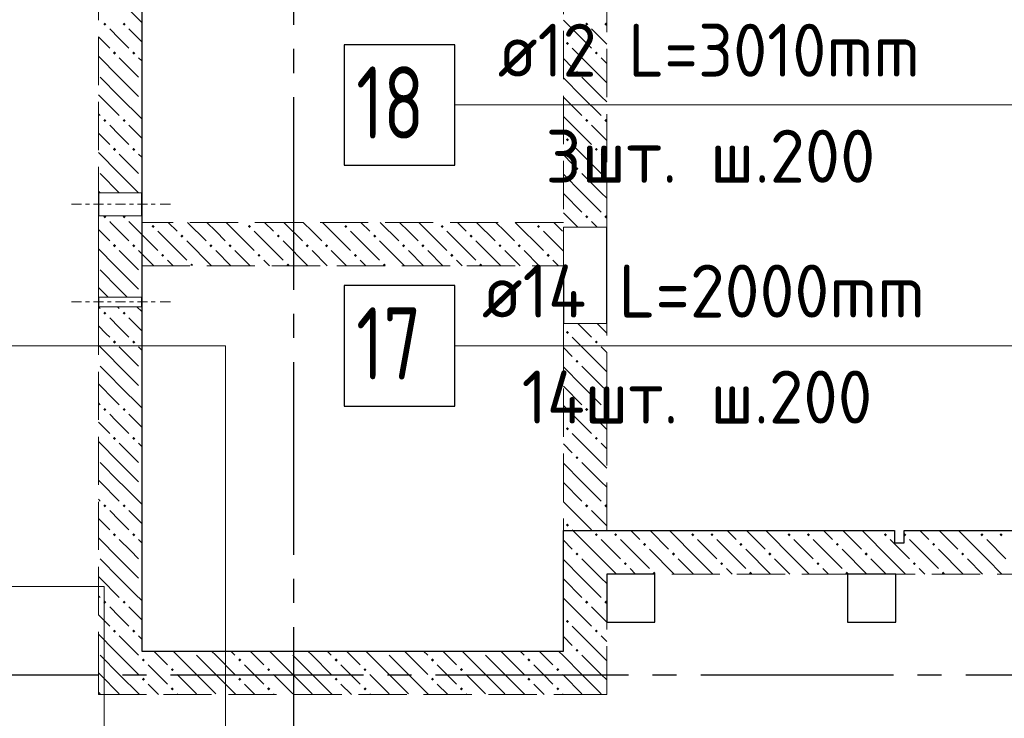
# Model space of a CAD drawing. Header units: millimetres. Extents: x 0 to 61017, y 0 to 42000.
# Tile 8 of 24: x 16584 to 20670, y 28621 to 31522. Entities that reach past the tile are written whole.
import ezdxf

# ---------------------------------------------------------------- set-up
doc = ezdxf.new("R2010")
doc.units = ezdxf.units.MM
doc.linetypes.add('______2', pattern=[270, 200, -70])
doc.linetypes.add('______5', pattern=[1100, 800, -100, 100, -100])
for name, color, linetype, lineweight in [('Standard', 7, 'Continuous', 25), ('ДОП Верх по У', 7, 'Continuous', 25), ('Макрос окна_ макрос двери', 7, 'Continuous', 18), ('Оси', 40, '______5', 18), ('Позиционная метка номер позиции', 7, 'Continuous', 13)]:
    doc.layers.add(name, color=color, linetype=linetype, lineweight=lineweight)
doc.layers.add('ЖБ Перекрытие верхний уровень', color=7, linetype='Continuous', lineweight=25, true_color=0xe0e0ff)
doc.layers.add('ЖБ Стена верхний уровень', color=7, linetype='Continuous', lineweight=25, true_color=0x006e00)
doc.styles.add('ISOCPEUR', font='txt')

msp = doc.modelspace()

# ---------------------------------------------------------------- hatches: boundary and pattern name
at = {"layer": 'ЖБ Стена верхний уровень', "linetype": 'Continuous', "lineweight": 18, "transparency": 33554687}
for points in [[(16930.5, 31503.1), (16937, 31509.6), (16943.5, 31503.1), (16937, 31496.6)], [(17010.5, 31503.1), (17016.9, 31509.6), (17023.4, 31503.1), (17016.9, 31496.6)], [(18930.5, 31503.1), (18937, 31509.6), (18943.5, 31503.1), (18937, 31496.6)], [(19010.5, 31503.1), (19016.9, 31509.6), (19020, 31506.6), (19020, 31499.7), (19016.9, 31496.6)], [(18850.5, 31423.1), (18857, 31429.6), (18863.5, 31423.1), (18857, 31416.6)], [(16970.5, 31383.1), (16977, 31389.6), (16983.5, 31383.1), (16977, 31376.6)], [(17050.5, 31383.1), (17057, 31389.6), (17063.5, 31383.1), (17057, 31376.6)], [(18970.5, 31383.1), (18977, 31389.6), (18983.5, 31383.1), (18977, 31376.6)], [(18890.5, 31303.1), (18897, 31309.6), (18903.4, 31303.1), (18897, 31296.6)], [(16930.5, 31103.1), (16937, 31109.6), (16943.5, 31103.1), (16937, 31096.6)], [(17010.5, 31103.1), (17016.9, 31109.6), (17023.4, 31103.1), (17016.9, 31096.6)], [(18930.5, 31103.1), (18937, 31109.6), (18943.5, 31103.1), (18937, 31096.6)], [(19010.5, 31103.1), (19016.9, 31109.6), (19020, 31106.6), (19020, 31099.7), (19016.9, 31096.6)], [(18850.5, 31023.1), (18857, 31029.6), (18863.5, 31023.1), (18857, 31016.6)], [(16970.5, 30983.1), (16977, 30989.6), (16983.5, 30983.1), (16977, 30976.6)], [(17050.5, 30983.1), (17057, 30989.6), (17063.5, 30983.1), (17057, 30976.6)], [(18970.5, 30983.1), (18977, 30989.6), (18983.5, 30983.1), (18977, 30976.6)], [(18890.5, 30903.1), (18897, 30909.6), (18903.4, 30903.1), (18897, 30896.6)], [(16930.5, 30703.1), (16934.8, 30707.5), (16939.1, 30707.5), (16943.5, 30703.1), (16937, 30696.6)], [(17010.5, 30703.1), (17014.8, 30707.5), (17019.1, 30707.5), (17023.4, 30703.1), (17016.9, 30696.6)], [(18930.5, 30703.1), (18937, 30709.6), (18943.5, 30703.1), (18937, 30696.6)], [(19010.5, 30703.1), (19016.9, 30709.6), (19020, 30706.6), (19020, 30699.7), (19016.9, 30696.6)], [(17130.5, 30663.1), (17137, 30669.6), (17143.5, 30663.1), (17137, 30656.6)], [(17530.5, 30663.1), (17537, 30669.6), (17543.5, 30663.1), (17537, 30656.6)], [(17930.5, 30663.1), (17937, 30669.6), (17943.5, 30663.1), (17937, 30656.6)], [(18330.5, 30663.1), (18337, 30669.6), (18343.5, 30663.1), (18337, 30656.6)], [(18730.5, 30663.1), (18737, 30669.6), (18743.5, 30663.1), (18737, 30656.6)], [(17250.5, 30623.1), (17257, 30629.6), (17263.5, 30623.1), (17257, 30616.6)], [(17650.5, 30623.1), (17657, 30629.6), (17663.5, 30623.1), (17657, 30616.6)], [(18050.5, 30623.1), (18057, 30629.6), (18063.5, 30623.1), (18057, 30616.6)], [(18450.5, 30623.1), (18457, 30629.6), (18463.5, 30623.1), (18457, 30616.6)], [(16970.5, 30583.1), (16977, 30589.6), (16983.5, 30583.1), (16977, 30576.6)], [(17050.5, 30583.1), (17057, 30589.6), (17063.5, 30583.1), (17057, 30576.6)], [(17370.5, 30583.1), (17377, 30589.6), (17383.5, 30583.1), (17377, 30576.6)], [(17450.5, 30583.1), (17457, 30589.6), (17463.5, 30583.1), (17457, 30576.6)], [(17770.5, 30583.1), (17777, 30589.6), (17783.5, 30583.1), (17777, 30576.6)], [(17850.5, 30583.1), (17857, 30589.6), (17863.5, 30583.1), (17857, 30576.6)], [(18170.5, 30583.1), (18177, 30589.6), (18183.5, 30583.1), (18177, 30576.6)], [(18250.5, 30583.1), (18257, 30589.6), (18263.5, 30583.1), (18257, 30576.6)], [(18570.5, 30583.1), (18577, 30589.6), (18583.5, 30583.1), (18577, 30576.6)], [(18650.5, 30583.1), (18657, 30589.6), (18663.5, 30583.1), (18657, 30576.6)], [(17170.5, 30543.1), (17177, 30549.6), (17183.5, 30543.1), (17177, 30536.6)], [(17570.5, 30543.1), (17577, 30549.6), (17583.5, 30543.1), (17577, 30536.6)], [(17970.5, 30543.1), (17977, 30549.6), (17983.5, 30543.1), (17977, 30536.6)], [(18370.5, 30543.1), (18377, 30549.6), (18383.5, 30543.1), (18377, 30536.6)], [(18770.5, 30543.1), (18777, 30549.6), (18783.5, 30543.1), (18777, 30536.6)], [(17290.5, 30503.1), (17297, 30509.6), (17303.4, 30503.1), (17300.3, 30500), (17293.6, 30500)], [(17690.5, 30503.1), (17697, 30509.6), (17703.4, 30503.1), (17700.3, 30500), (17693.6, 30500)], [(18090.5, 30503.1), (18097, 30509.6), (18103.4, 30503.1), (18100.3, 30500), (18093.6, 30500)], [(18490.5, 30503.1), (18497, 30509.6), (18503.4, 30503.1), (18500.3, 30500), (18493.6, 30500)], [(17010.5, 30303.1), (17016.9, 30309.6), (17023.4, 30303.1), (17016.9, 30296.6)], [(18850.5, 30223.1), (18857, 30229.6), (18863.5, 30223.1), (18857, 30216.6)], [(16970.5, 30183.1), (16977, 30189.6), (16983.5, 30183.1), (16977, 30176.6)], [(17050.5, 30183.1), (17057, 30189.6), (17063.5, 30183.1), (17057, 30176.6)], [(18970.5, 30183.1), (18977, 30189.6), (18983.5, 30183.1), (18977, 30176.6)], [(18890.5, 30103.1), (18897, 30109.6), (18903.4, 30103.1), (18897, 30096.6)], [(16930.5, 29903.1), (16937, 29909.6), (16943.5, 29903.1), (16937, 29896.6)], [(17010.5, 29903.1), (17016.9, 29909.6), (17023.4, 29903.1), (17016.9, 29896.6)], [(18930.5, 29903.1), (18937, 29909.6), (18943.5, 29903.1), (18937, 29896.6)], [(19010.5, 29903.1), (19016.9, 29909.6), (19020, 29906.6), (19020, 29899.7), (19016.9, 29896.6)], [(18850.5, 29823.1), (18857, 29829.6), (18863.5, 29823.1), (18857, 29816.6)], [(16970.5, 29783.1), (16977, 29789.6), (16983.5, 29783.1), (16977, 29776.6)], [(17050.5, 29783.1), (17057, 29789.6), (17063.5, 29783.1), (17057, 29776.6)], [(18970.5, 29783.1), (18977, 29789.6), (18983.5, 29783.1), (18977, 29776.6)], [(18890.5, 29703.1), (18897, 29709.6), (18903.4, 29703.1), (18897, 29696.6)], [(16930.5, 29503.1), (16937, 29509.6), (16943.5, 29503.1), (16937, 29496.6)], [(18930.5, 29503.1), (18937, 29509.6), (18943.5, 29503.1), (18937, 29496.6)], [(19010.5, 29503.1), (19016.9, 29509.6), (19020, 29506.6), (19020, 29499.7), (19016.9, 29496.6)], [(18850.5, 29423.1), (18857, 29429.6), (18863.5, 29423.1), (18857, 29416.6)], [(16970.5, 29383.1), (16977, 29389.6), (16983.5, 29383.1), (16977, 29376.6)], [(17050.5, 29383.1), (17057, 29389.6), (17063.5, 29383.1), (17057, 29376.6)], [(18970.5, 29383.1), (18977, 29389.6), (18983.5, 29383.1), (18977, 29376.6)], [(19050.5, 29383.1), (19057, 29389.6), (19063.5, 29383.1), (19057, 29376.6)], [(19370.5, 29383.1), (19377, 29389.6), (19383.5, 29383.1), (19377, 29376.6)], [(19450.5, 29383.1), (19457, 29389.6), (19463.5, 29383.1), (19457, 29376.6)], [(19770.5, 29383.1), (19777, 29389.6), (19783.5, 29383.1), (19777, 29376.6)], [(19850.5, 29383.1), (19857, 29389.6), (19863.5, 29383.1), (19857, 29376.6)], [(20170.5, 29383.1), (20177, 29389.6), (20183.5, 29383.1), (20177, 29376.6)], [(20255, 29387.7), (20257, 29389.6), (20263.5, 29383.1), (20257, 29376.6), (20255, 29378.6)], [(20570.5, 29383.1), (20577, 29389.6), (20583.5, 29383.1), (20577, 29376.6)], [(20650.5, 29383.1), (20657, 29389.6), (20663.5, 29383.1), (20657, 29376.6)], [(19170.5, 29343.1), (19177, 29349.6), (19183.5, 29343.1), (19177, 29336.6)], [(19570.5, 29343.1), (19577, 29349.6), (19583.5, 29343.1), (19577, 29336.6)], [(19970.5, 29343.1), (19977, 29349.6), (19983.5, 29343.1), (19977, 29336.6)], [(20370.5, 29343.1), (20377, 29349.6), (20383.5, 29343.1), (20377, 29336.6)], [(18890.5, 29303.1), (18897, 29309.6), (18903.4, 29303.1), (18897, 29296.6)], [(19290.5, 29303.1), (19297, 29309.6), (19303.4, 29303.1), (19297, 29296.6)], [(19690.5, 29303.1), (19697, 29309.6), (19703.4, 29303.1), (19697, 29296.6)], [(20090.5, 29303.1), (20097, 29309.6), (20103.4, 29303.1), (20097, 29296.6)], [(20490.5, 29303.1), (20497, 29309.6), (20503.4, 29303.1), (20497, 29296.6)], [(19090.5, 29263.1), (19097, 29269.6), (19103.4, 29263.1), (19097, 29256.6)], [(19490.5, 29263.1), (19497, 29269.6), (19503.4, 29263.1), (19497, 29256.6)], [(19890.5, 29263.1), (19897, 29269.6), (19903.4, 29263.1), (19897, 29256.6)], [(20290.5, 29263.1), (20297, 29269.6), (20303.4, 29263.1), (20297, 29256.6)], [(19210.5, 29223.1), (19216.9, 29229.6), (19223.4, 29223.1), (19220.3, 29220), (19213.6, 29220)], [(19610.5, 29223.1), (19616.9, 29229.6), (19623.4, 29223.1), (19620.3, 29220), (19613.6, 29220)], [(20010.5, 29223.1), (20016.9, 29229.6), (20023.4, 29223.1), (20020.3, 29220), (20013.6, 29220)], [(20410.5, 29223.1), (20416.9, 29229.6), (20423.4, 29223.1), (20420.3, 29220), (20413.6, 29220)], [(16930.5, 29103.1), (16937, 29109.6), (16943.5, 29103.1), (16937, 29096.6)], [(17010.5, 29103.1), (17016.9, 29109.6), (17023.4, 29103.1), (17016.9, 29096.6)], [(18930.5, 29103.1), (18937, 29109.6), (18943.5, 29103.1), (18937, 29096.6)], [(19010.5, 29103.1), (19016.9, 29109.6), (19020, 29106.6), (19020, 29099.7), (19016.9, 29096.6)], [(18850.5, 29023.1), (18857, 29029.6), (18863.5, 29023.1), (18857, 29016.6)], [(16970.5, 28983.1), (16977, 28989.6), (16983.5, 28983.1), (16977, 28976.6)], [(17050.5, 28983.1), (17057, 28989.6), (17063.5, 28983.1), (17057, 28976.6)], [(18970.5, 28983.1), (18977, 28989.6), (18983.5, 28983.1), (18977, 28976.6)], [(17300.3, 28900), (17297, 28896.6), (17293.6, 28900)], [(17700.3, 28900), (17697, 28896.6), (17693.6, 28900)], [(18100.3, 28900), (18097, 28896.6), (18093.6, 28900)], [(18500.3, 28900), (18497, 28896.6), (18493.6, 28900)], [(18890.5, 28903.1), (18897, 28909.6), (18903.4, 28903.1), (18897, 28896.6)], [(17090.5, 28863.1), (17097, 28869.6), (17103.4, 28863.1), (17097, 28856.6)], [(17490.5, 28863.1), (17497, 28869.6), (17503.4, 28863.1), (17497, 28856.6)], [(17890.5, 28863.1), (17897, 28869.6), (17903.4, 28863.1), (17897, 28856.6)], [(18290.5, 28863.1), (18297, 28869.6), (18303.4, 28863.1), (18297, 28856.6)], [(18690.5, 28863.1), (18697, 28869.6), (18703.4, 28863.1), (18697, 28856.6)], [(17210.5, 28823.1), (17216.9, 28829.6), (17223.4, 28823.1), (17216.9, 28816.6)], [(17610.5, 28823.1), (17616.9, 28829.6), (17623.4, 28823.1), (17616.9, 28816.6)], [(18010.5, 28823.1), (18016.9, 28829.6), (18023.4, 28823.1), (18016.9, 28816.6)], [(18410.5, 28823.1), (18416.9, 28829.6), (18423.4, 28823.1), (18416.9, 28816.6)], [(18810.5, 28823.1), (18816.9, 28829.6), (18823.4, 28823.1), (18816.9, 28816.6)], [(17090.5, 28783.1), (17097, 28789.6), (17103.4, 28783.1), (17097, 28776.6)], [(17490.5, 28783.1), (17497, 28789.6), (17503.4, 28783.1), (17497, 28776.6)], [(17890.5, 28783.1), (17897, 28789.6), (17903.4, 28783.1), (17897, 28776.6)], [(18290.5, 28783.1), (18297, 28789.6), (18303.4, 28783.1), (18297, 28776.6)], [(18690.5, 28783.1), (18697, 28789.6), (18703.4, 28783.1), (18697, 28776.6)], [(17210.5, 28743.1), (17216.9, 28749.6), (17223.4, 28743.1), (17216.9, 28736.6)], [(17610.5, 28743.1), (17616.9, 28749.6), (17623.4, 28743.1), (17616.9, 28736.6)], [(18010.5, 28743.1), (18016.9, 28749.6), (18023.4, 28743.1), (18016.9, 28736.6)], [(18410.5, 28743.1), (18416.9, 28749.6), (18423.4, 28743.1), (18416.9, 28736.6)], [(18810.5, 28743.1), (18816.9, 28749.6), (18823.4, 28743.1), (18816.9, 28736.6)]]:
    msp.add_hatch(color=7, dxfattribs=at).paths.add_polyline_path(points, flags=16)
h = msp.add_hatch(color=7, dxfattribs=at)
h.paths.add_polyline_path([(16932, 30304.7), (16932.4, 30301.2), (16937, 30296.6), (16943.5, 30303.1), (16937, 30309.6)])
h.paths.add_polyline_path([(16930.5, 30303.1), (16932, 30304.7), (16932.4, 30301.2)], flags=16)
h = msp.add_hatch(color=7, dxfattribs=at)
h.paths.add_polyline_path([(17022, 29504.6), (17022.3, 29502), (17023.4, 29503.1)])
h.paths.add_polyline_path([(17010.5, 29503.1), (17016.9, 29509.6), (17022, 29504.6), (17022.3, 29502), (17016.9, 29496.6)], flags=16)

# ---------------------------------------------------------------- linework, layer by layer
at = {"layer": 'Standard', "color": 7, "linetype": 'Continuous', "lineweight": 25, "transparency": 33554687}
for p, q in [((17090, 33340), (17090, 28900)), ((18840, 28900), (18840, 29400)), ((18840, 29400), (20215, 29400)), ((20215, 29400), (20215, 29350)), ((20255, 29350), (20255, 29400)), ((20255, 29400), (21550, 29400)), ((20215, 29350), (20255, 29350)), ((19020, 29220), (19020, 29020)), ((19220, 29220), (19020, 29220)), ((19220, 29020), (19220, 29220)), ((20020, 29220), (20020, 29020)), ((20220, 29220), (20020, 29220)), ((20220, 29020), (20220, 29220)), ((19020, 29020), (19220, 29020)), ((20020, 29020), (20220, 29020)), ((17090, 28900), (18840, 28900))]:
    msp.add_line(p, q, dxfattribs=at)
at = {"layer": 'ДОП Верх по У', "color": 7, "linetype": 'Continuous', "lineweight": 13, "transparency": 33554687}
for p, q in [((18548, 31167.5), (20590, 31167.5)), ((14500, 30167.5), (16608, 30167.5)), ((18482, 30167.5), (20590, 30167.5)), ((14570.1, 29167.5), (16634.1, 29167.5))]:
    msp.add_line(p, q, dxfattribs=at)
at = {"layer": 'ДОП Верх по У', "color": 7, "linetype": 'Continuous', "lineweight": 25, "transparency": 33554687}
for points in [[(17930, 30917.5), (18390, 30917.5), (18390, 31417.5), (17930, 31417.5), (17930, 30917.5)], [(17930, 29917.5), (18390, 29917.5), (18390, 30417.5), (17930, 30417.5), (17930, 29917.5)]]:
    msp.add_lwpolyline(points, dxfattribs=at)
at = {"layer": 'ЖБ Перекрытие верхний уровень', "color": 7, "linetype": 'Continuous', "lineweight": 18, "transparency": 33554687}
for p, q in [((17090, 28900), (17090, 33340)), ((20215, 29400), (18840, 29400)), ((18840, 29400), (18840, 28900)), ((20215, 29400), (20215, 29350)), ((20255, 29350), (20255, 29400)), ((21550, 29400), (20255, 29400)), ((20215, 29350), (20255, 29350)), ((19220, 29220), (19020, 29220)), ((19020, 29220), (19020, 29020)), ((19220, 29020), (19220, 29220)), ((20220, 29220), (20020, 29220)), ((20020, 29220), (20020, 29020)), ((20220, 29020), (20220, 29220)), ((19020, 29020), (19220, 29020)), ((20020, 29020), (20220, 29020)), ((18840, 28900), (17090, 28900))]:
    msp.add_line(p, q, dxfattribs=at)
at = {"layer": 'ЖБ Стена верхний уровень', "color": 251, "linetype": '______2', "lineweight": 13, "true_color": 0x656565, "transparency": 33554687}
for p, q in [((16910, 33340), (16910, 30802.5)), ((17090, 30802.5), (17090, 33340)), ((18840, 33095), (18840, 30680)), ((19020, 30660), (19020, 33095)), ((17090, 30802.5), (16910, 30802.5)), ((16910, 30707.5), (17090, 30707.5)), ((16910, 30707.5), (16910, 30680)), ((17090, 30680), (17090, 30707.5)), ((16910, 30680), (16910, 30500)), ((18840, 30680), (17090, 30680)), ((19020, 30660), (18840, 30660)), ((18840, 30500), (18840, 30660)), ((16910, 30500), (16910, 30370)), ((17090, 30500), (18840, 30500)), ((17090, 30370), (17090, 30500)), ((17090, 30370), (16910, 30370)), ((17090, 30370), (16910, 30370)), ((16910, 30330), (17090, 30330)), ((16910, 30330), (17090, 30330)), ((16910, 30330), (16910, 28900)), ((17090, 28900), (17090, 30330)), ((18840, 30260), (19020, 30260)), ((18840, 30260), (18840, 28900)), ((19020, 29400), (19020, 30260)), ((20215, 29400), (19020, 29400)), ((20215, 29400), (20215, 29350)), ((20255, 29350), (20255, 29400)), ((21550, 29400), (20255, 29400)), ((20215, 29350), (20255, 29350)), ((19020, 29220), (21550, 29220)), ((19020, 28720), (19020, 29220)), ((16910, 28900), (16910, 28720)), ((18840, 28900), (17090, 28900)), ((16910, 28720), (18840, 28720)), ((18840, 28720), (19020, 28720))]:
    msp.add_line(p, q, dxfattribs=at)
at = {"layer": 'ЖБ Стена верхний уровень', "color": 9, "linetype": 'Continuous', "lineweight": 18, "true_color": 0xc7c7c7, "transparency": 33554687}
for p, q in [((16997, 31603.1), (17090, 31510.1)), ((18840, 31520.1), (18957, 31403.1)), ((16997, 31443.1), (16957, 31483.1)), ((17037, 31483.1), (17090, 31430.1)), ((18997, 31443.1), (18957, 31483.1)), ((16910, 31450.1), (16957, 31403.1)), ((17037, 31403.1), (16997, 31443.1)), ((19020, 31420.1), (18997, 31443.1)), ((18997, 31283.1), (18877, 31403.1)), ((16997, 31283.1), (16910, 31370.1)), ((16997, 31363.1), (17077, 31283.1)), ((17077, 31363.1), (17090, 31350.1)), ((18840, 31360.1), (18877, 31323.1)), ((18997, 31363.1), (19020, 31340.1)), ((16916.9, 31283.1), (16997, 31203.1)), ((16997, 31283.1), (17077, 31203.1)), ((18916.9, 31203.1), (18840, 31280.1)), ((18916.9, 31283.1), (18997, 31203.1)), ((18997, 31283.1), (19020, 31260.1)), ((16916.9, 31203.1), (16910, 31210.1)), ((16916.9, 31203.1), (16997, 31123.1)), ((16997, 31203.1), (17090, 31110.1)), ((18840, 31200.1), (18916.9, 31123.1)), ((18916.9, 31203.1), (18997, 31123.1)), ((18997, 31203.1), (19020, 31180.1)), ((16910, 31130.1), (16916.9, 31123.1)), ((18840, 31120.1), (18957, 31003.1)), ((16997, 31043.1), (16957, 31083.1)), ((17037, 31083.1), (17090, 31030.1)), ((18997, 31043.1), (18957, 31083.1)), ((16910, 31050.1), (16957, 31003.1)), ((17037, 31003.1), (16997, 31043.1)), ((19020, 31020.1), (18997, 31043.1)), ((18997, 30883.1), (18877, 31003.1)), ((16997, 30883.1), (16910, 30970.1)), ((16997, 30963.1), (17077, 30883.1)), ((17077, 30963.1), (17090, 30950.1)), ((18840, 30960.1), (18877, 30923.1)), ((18997, 30963.1), (19020, 30940.1)), ((16916.9, 30883.1), (16997, 30803.1)), ((16997, 30883.1), (17077, 30803.1)), ((18916.9, 30803.1), (18840, 30880.1)), ((18916.9, 30883.1), (18997, 30803.1)), ((18997, 30883.1), (19020, 30860.1)), ((16916.9, 30803.1), (16910, 30810.1)), ((16916.9, 30803.1), (16917.6, 30802.5)), ((16997, 30803.1), (16997.6, 30802.5)), ((18840, 30800.1), (18916.9, 30723.1)), ((18916.9, 30803.1), (18997, 30723.1)), ((18997, 30803.1), (19020, 30780.1)), ((18840, 30720.1), (18900.1, 30660)), ((16960.1, 30680), (16957, 30683.1)), ((16997, 30643.1), (16960.1, 30680)), ((17037, 30683.1), (17040.1, 30680)), ((17040.1, 30680), (17157, 30563.1)), ((17200.1, 30680), (17237, 30643.1)), ((17280.1, 30680), (17357, 30603.1)), ((17397, 30643.1), (17360.1, 30680)), ((17440.1, 30680), (17557, 30563.1)), ((17600.1, 30680), (17637, 30643.1)), ((17680.1, 30680), (17757, 30603.1)), ((17797, 30643.1), (17760.1, 30680)), ((17840.1, 30680), (17957, 30563.1)), ((18000.1, 30680), (18037, 30643.1)), ((18080.1, 30680), (18157, 30603.1)), ((18197, 30643.1), (18160.1, 30680)), ((18240.1, 30680), (18357, 30563.1)), ((18400.1, 30680), (18437, 30643.1)), ((18480.1, 30680), (18557, 30603.1)), ((18597, 30643.1), (18560.1, 30680)), ((18640.1, 30680), (18757, 30563.1)), ((18800.1, 30680), (18837, 30643.1)), ((18980.1, 30660), (18957, 30683.1)), ((16910, 30650.1), (16957, 30603.1)), ((17037, 30603.1), (16997, 30643.1)), ((17157, 30643.1), (17277, 30523.1)), ((17437, 30603.1), (17397, 30643.1)), ((17557, 30643.1), (17677, 30523.1)), ((17837, 30603.1), (17797, 30643.1)), ((17957, 30643.1), (18077, 30523.1)), ((18237, 30603.1), (18197, 30643.1)), ((18357, 30643.1), (18477, 30523.1)), ((18637, 30603.1), (18597, 30643.1)), ((18757, 30643.1), (18840, 30560.1)), ((16980.1, 30500), (16910, 30570.1)), ((17380.1, 30500), (17277, 30603.1)), ((17780.1, 30500), (17677, 30603.1)), ((18180.1, 30500), (18077, 30603.1)), ((18580.1, 30500), (18477, 30603.1)), ((16997, 30563.1), (17060.1, 30500)), ((17077, 30563.1), (17140.1, 30500)), ((17397, 30563.1), (17460.1, 30500)), ((17477, 30563.1), (17540.1, 30500)), ((17797, 30563.1), (17860.1, 30500)), ((17877, 30563.1), (17940.1, 30500)), ((18197, 30563.1), (18260.1, 30500)), ((18277, 30563.1), (18340.1, 30500)), ((18597, 30563.1), (18660.1, 30500)), ((18677, 30563.1), (18740.1, 30500)), ((16997, 30483.1), (16980.1, 30500)), ((17060.1, 30500), (17077, 30483.1)), ((17220.1, 30500), (17197, 30523.1)), ((17620.1, 30500), (17597, 30523.1)), ((18020.1, 30500), (17997, 30523.1)), ((18420.1, 30500), (18397, 30523.1)), ((18820.1, 30500), (18797, 30523.1)), ((16916.9, 30483.1), (16997, 30403.1)), ((16997, 30483.1), (17077, 30403.1)), ((16916.9, 30403.1), (16910, 30410.1)), ((16997, 30403.1), (17030.1, 30370)), ((16910.1, 30330), (16916.9, 30323.1)), ((16990.1, 30330), (16997, 30323.1)), ((17070.1, 30330), (17090, 30310.1)), ((16997, 30243.1), (16957, 30283.1)), ((17037, 30283.1), (17090, 30230.1)), ((17037, 30203.1), (16997, 30243.1)), ((18900.1, 30260), (18957, 30203.1)), ((18997, 30243.1), (18980.1, 30260)), ((19020, 30220.1), (18997, 30243.1)), ((18997, 30083.1), (18877, 30203.1)), ((16997, 30163.1), (17077, 30083.1)), ((17077, 30163.1), (17090, 30150.1)), ((18840, 30160.1), (18877, 30123.1)), ((18997, 30163.1), (19020, 30140.1)), ((16997, 30083.1), (17077, 30003.1)), ((18916.9, 30003.1), (18840, 30080.1)), ((18916.9, 30083.1), (18997, 30003.1)), ((18997, 30083.1), (19020, 30060.1)), ((16916.9, 30003.1), (16910, 30010.1)), ((16997, 30003.1), (17090, 29910.1)), ((18840, 30000.1), (18916.9, 29923.1)), ((18916.9, 30003.1), (18997, 29923.1)), ((18997, 30003.1), (19020, 29980.1)), ((16910, 29930.1), (16916.9, 29923.1)), ((18840, 29920.1), (18957, 29803.1)), ((17037, 29883.1), (17090, 29830.1)), ((18997, 29843.1), (18957, 29883.1)), ((16910, 29850.1), (16957, 29803.1)), ((17037, 29803.1), (16997, 29843.1)), ((19020, 29820.1), (18997, 29843.1)), ((18997, 29683.1), (18877, 29803.1)), ((16997, 29683.1), (16910, 29770.1)), ((16997, 29763.1), (17077, 29683.1)), ((17077, 29763.1), (17090, 29750.1)), ((18840, 29760.1), (18877, 29723.1)), ((18997, 29763.1), (19020, 29740.1)), ((16916.9, 29683.1), (16997, 29603.1)), ((18916.9, 29603.1), (18840, 29680.1)), ((18916.9, 29683.1), (18997, 29603.1)), ((18997, 29683.1), (19020, 29660.1)), ((16916.9, 29603.1), (16910, 29610.1)), ((16916.9, 29603.1), (16997, 29523.1)), ((18840, 29600.1), (18916.9, 29523.1)), ((18916.9, 29603.1), (18997, 29523.1)), ((18997, 29603.1), (19020, 29580.1)), ((16910, 29530.1), (16916.9, 29523.1)), ((18840, 29520.1), (18957, 29403.1)), ((16997, 29443.1), (16957, 29483.1)), ((17037, 29483.1), (17090, 29430.1)), ((18997, 29443.1), (18957, 29483.1)), ((16910, 29450.1), (16957, 29403.1)), ((19020, 29420.1), (18997, 29443.1)), ((18997, 29283.1), (18877, 29403.1)), ((19120.1, 29400), (19157, 29363.1)), ((19200.1, 29400), (19277, 29323.1)), ((19397, 29283.1), (19280.1, 29400)), ((19520.1, 29400), (19557, 29363.1)), ((19600.1, 29400), (19677, 29323.1)), ((19797, 29283.1), (19680.1, 29400)), ((19920.1, 29400), (19957, 29363.1)), ((20000.1, 29400), (20077, 29323.1)), ((20197, 29283.1), (20080.1, 29400)), ((20320.1, 29400), (20357, 29363.1)), ((20400.1, 29400), (20477, 29323.1)), ((20597, 29283.1), (20480.1, 29400)), ((16997, 29283.1), (16910, 29370.1)), ((17077, 29363.1), (17090, 29350.1)), ((18840, 29360.1), (18877, 29323.1)), ((18997, 29363.1), (19020, 29340.1)), ((19077, 29363.1), (19197, 29243.1)), ((19397, 29363.1), (19477, 29283.1)), ((19477, 29363.1), (19597, 29243.1)), ((19797, 29363.1), (19877, 29283.1)), ((19877, 29363.1), (19997, 29243.1)), ((20197, 29363.1), (20277, 29283.1)), ((20277, 29363.1), (20397, 29243.1)), ((20597, 29363.1), (20677, 29283.1)), ((19020, 29340.1), (19077, 29283.1)), ((19300.1, 29220), (19197, 29323.1)), ((19700.1, 29220), (19597, 29323.1)), ((20100.1, 29220), (19997, 29323.1)), ((20500.1, 29220), (20397, 29323.1)), ((16916.9, 29283.1), (16997, 29203.1)), ((18916.9, 29203.1), (18840, 29280.1)), ((18916.9, 29283.1), (18997, 29203.1)), ((18997, 29283.1), (19020, 29260.1)), ((19316.9, 29283.1), (19380.1, 29220)), ((19397, 29283.1), (19460.1, 29220)), ((19716.9, 29283.1), (19780.1, 29220)), ((19797, 29283.1), (19860.1, 29220)), ((20116.9, 29283.1), (20180.1, 29220)), ((20197, 29283.1), (20260.1, 29220)), ((20516.9, 29283.1), (20580.1, 29220)), ((20597, 29283.1), (20660.1, 29220)), ((19020, 29260.1), (19060.1, 29220)), ((19140.1, 29220), (19116.9, 29243.1)), ((19540.1, 29220), (19516.9, 29243.1)), ((19940.1, 29220), (19916.9, 29243.1)), ((20340.1, 29220), (20316.9, 29243.1)), ((16916.9, 29203.1), (16910, 29210.1)), ((16916.9, 29203.1), (16997, 29123.1)), ((18840, 29200.1), (18916.9, 29123.1)), ((18916.9, 29203.1), (18997, 29123.1)), ((18997, 29203.1), (19020, 29180.1)), ((16910, 29130.1), (16916.9, 29123.1)), ((18840, 29120.1), (18957, 29003.1)), ((16997, 29043.1), (16957, 29083.1)), ((18997, 29043.1), (18957, 29083.1)), ((16910, 29050.1), (16957, 29003.1)), ((17037, 29003.1), (16997, 29043.1)), ((19020, 29020.1), (18997, 29043.1)), ((18997, 28883.1), (18877, 29003.1)), ((16980.1, 28900), (16910, 28970.1)), ((16997, 28963.1), (17060.1, 28900)), ((18840, 28960.1), (18877, 28923.1)), ((18997, 28963.1), (19020, 28940.1)), ((16997, 28883.1), (16980.1, 28900)), ((17060.1, 28900), (17077, 28883.1)), ((17140.1, 28900), (17197, 28843.1)), ((17316.9, 28803.1), (17220.1, 28900)), ((17397, 28883.1), (17380.1, 28900)), ((17460.1, 28900), (17477, 28883.1)), ((17540.1, 28900), (17597, 28843.1)), ((17716.9, 28803.1), (17620.1, 28900)), ((17797, 28883.1), (17780.1, 28900)), ((17860.1, 28900), (17877, 28883.1)), ((17940.1, 28900), (17997, 28843.1)), ((18116.9, 28803.1), (18020.1, 28900)), ((18197, 28883.1), (18180.1, 28900)), ((18260.1, 28900), (18277, 28883.1)), ((18340.1, 28900), (18397, 28843.1)), ((18516.9, 28803.1), (18420.1, 28900)), ((18597, 28883.1), (18580.1, 28900)), ((18660.1, 28900), (18677, 28883.1)), ((18740.1, 28900), (18797, 28843.1)), ((18840, 28880.1), (18820.1, 28900)), ((16916.9, 28883.1), (16997, 28803.1)), ((16997, 28883.1), (17077, 28803.1)), ((17316.9, 28883.1), (17397, 28803.1)), ((17397, 28883.1), (17477, 28803.1)), ((17716.9, 28883.1), (17797, 28803.1)), ((17797, 28883.1), (17877, 28803.1)), ((18116.9, 28883.1), (18197, 28803.1)), ((18197, 28883.1), (18277, 28803.1)), ((18516.9, 28883.1), (18597, 28803.1)), ((18597, 28883.1), (18677, 28803.1)), ((18916.9, 28803.1), (18840, 28880.1)), ((18916.9, 28883.1), (18997, 28803.1)), ((18997, 28883.1), (19020, 28860.1)), ((17157, 28803.1), (17116.9, 28843.1)), ((17557, 28803.1), (17516.9, 28843.1)), ((17957, 28803.1), (17916.9, 28843.1)), ((18357, 28803.1), (18316.9, 28843.1)), ((18757, 28803.1), (18716.9, 28843.1)), ((16916.9, 28803.1), (16910, 28810.1)), ((16916.9, 28803.1), (16997, 28723.1)), ((16997, 28803.1), (17080.1, 28720)), ((17197, 28763.1), (17157, 28803.1)), ((17237, 28803.1), (17316.9, 28723.1)), ((17316.9, 28803.1), (17397, 28723.1)), ((17397, 28803.1), (17480.1, 28720)), ((17597, 28763.1), (17557, 28803.1)), ((17637, 28803.1), (17716.9, 28723.1)), ((17716.9, 28803.1), (17797, 28723.1)), ((17797, 28803.1), (17880.1, 28720)), ((17997, 28763.1), (17957, 28803.1)), ((18037, 28803.1), (18116.9, 28723.1)), ((18116.9, 28803.1), (18197, 28723.1)), ((18197, 28803.1), (18280.1, 28720)), ((18397, 28763.1), (18357, 28803.1)), ((18437, 28803.1), (18516.9, 28723.1)), ((18516.9, 28803.1), (18597, 28723.1)), ((18597, 28803.1), (18680.1, 28720)), ((18797, 28763.1), (18757, 28803.1)), ((18837, 28803.1), (18840, 28800.1)), ((18840, 28800.1), (18916.9, 28723.1)), ((18916.9, 28803.1), (18997, 28723.1)), ((18997, 28803.1), (19020, 28780.1)), ((16910, 28730.1), (16916.9, 28723.1)), ((17116.9, 28763.1), (17160.1, 28720)), ((17516.9, 28763.1), (17560.1, 28720)), ((17916.9, 28763.1), (17960.1, 28720)), ((18316.9, 28763.1), (18360.1, 28720)), ((18716.9, 28763.1), (18760.1, 28720)), ((17237, 28723.1), (17240.1, 28720)), ((17637, 28723.1), (17640.1, 28720)), ((18037, 28723.1), (18040.1, 28720)), ((18437, 28723.1), (18440.1, 28720)), ((18837, 28723.1), (18840, 28720.1)), ((18840, 28720.1), (18840.1, 28720))]:
    msp.add_line(p, q, dxfattribs=at)
at = {"layer": 'ЖБ Стена верхний уровень', "color": 251, "linetype": '______2', "lineweight": 13, "true_color": 0x656565, "transparency": 33554687}
for points in [[(16840.2, 30755), (16798.4, 30755), (16840.2, 30755)], [(16856.7, 30755), (16873, 30755), (16856.7, 30755)], [(16932, 30755), (16890.2, 30755), (16932, 30755)], [(16947.5, 30755), (16963.8, 30755), (16947.5, 30755)], [(17022.5, 30755), (16980.7, 30755), (17022.5, 30755)], [(17039, 30755), (17055.3, 30755), (17039, 30755)], [(17114.3, 30755), (17072.5, 30755), (17114.3, 30755)], [(17129.8, 30755), (17146.1, 30755), (17129.8, 30755)], [(17208.8, 30755), (17167, 30755), (17208.8, 30755)], [(16840.2, 30350), (16798.4, 30350), (16840.2, 30350)], [(16840.2, 30350), (16798.4, 30350), (16840.2, 30350)], [(16856.7, 30350), (16873, 30350), (16856.7, 30350)], [(16856.7, 30350), (16873, 30350), (16856.7, 30350)], [(16932, 30350), (16890.2, 30350), (16932, 30350)], [(16932, 30350), (16890.2, 30350), (16932, 30350)], [(16947.5, 30350), (16963.8, 30350), (16947.5, 30350)], [(16947.5, 30350), (16963.8, 30350), (16947.5, 30350)], [(17022.5, 30350), (16980.7, 30350), (17022.5, 30350)], [(17022.5, 30350), (16980.7, 30350), (17022.5, 30350)], [(17039, 30350), (17055.3, 30350), (17039, 30350)], [(17039, 30350), (17055.3, 30350), (17039, 30350)], [(17114.3, 30350), (17072.5, 30350), (17114.3, 30350)], [(17114.3, 30350), (17072.5, 30350), (17114.3, 30350)], [(17129.8, 30350), (17146.1, 30350), (17129.8, 30350)], [(17129.8, 30350), (17146.1, 30350), (17129.8, 30350)], [(17208.8, 30350), (17167, 30350), (17208.8, 30350)], [(17208.8, 30350), (17167, 30350), (17208.8, 30350)]]:
    msp.add_lwpolyline(points, dxfattribs=at)
at = {"layer": 'ЖБ Стена верхний уровень', "color": 9, "linetype": 'Continuous', "lineweight": 18, "true_color": 0xc7c7c7, "transparency": 33554687}
for points in [[(16916.9, 30403.1), (16921.4, 30398.7), (16921.4, 30398.7), (16950.1, 30370)], [(16910, 30250.1), (16941.7, 30218.4), (16941.7, 30218.4), (16957, 30203.1)], [(16997, 30083.1), (16951.8, 30128.3), (16951.8, 30128.3), (16910, 30170.1)], [(16916.9, 30083.1), (16962, 30038.1), (16962, 30038.1), (16997, 30003.1)], [(16916.9, 30003.1), (16972.1, 29948), (16972.1, 29948), (16997, 29923.1)], [(16997, 29843.1), (16982.2, 29857.8), (16982.2, 29857.8), (16957, 29883.1)], [(16997, 29683.1), (17002.5, 29677.6), (17002.5, 29677.6), (17077, 29603.1)], [(16997, 29603.1), (17012.7, 29587.4), (17012.7, 29587.4), (17090, 29510.1)], [(17037, 29403.1), (17032.9, 29407.1), (17032.9, 29407.1), (16997, 29443.1)], [(16997, 29363.1), (17043.1, 29317), (17043.1, 29317), (17077, 29283.1)], [(16997, 29283.1), (17053.2, 29226.9), (17053.2, 29226.9), (17077, 29203.1)], [(16997, 29203.1), (17063.4, 29136.7), (17063.4, 29136.7), (17090, 29110.1)], [(17037, 29083.1), (17073.5, 29046.6), (17073.5, 29046.6), (17090, 29030.1)], [(17077, 28963.1), (17083.7, 28956.4), (17083.7, 28956.4), (17090, 28950.1)]]:
    msp.add_lwpolyline(points, dxfattribs=at)
at = {"layer": 'Макрос окна_ макрос двери', "color": 7, "linetype": 'Continuous', "lineweight": -3, "transparency": 33554687}
for p, q in [((16910, 30802.5), (16910, 30707.5)), ((16910, 30775), (16910, 30735)), ((17090, 30735), (17090, 30802.5)), ((17090, 30735), (17090, 30775)), ((17090, 30707.5), (17090, 30735)), ((19020, 30260), (19020, 30660)), ((18840, 30500), (18840, 30260)), ((16910, 30370), (16910, 30330)), ((16910, 30370), (16910, 30330)), ((17090, 30330), (17090, 30370)), ((17090, 30330), (17090, 30370))]:
    msp.add_line(p, q, dxfattribs=at)
at = {"layer": 'Оси', "color": 8, "linetype": '______5', "lineweight": -3, "transparency": 33554687}
for p, q in [((17720, 38900), (17720, 15970)), ((49910, 28800), (3600, 28800))]:
    msp.add_line(p, q, dxfattribs=at)
at = {"layer": 'Позиционная метка номер позиции', "color": 7, "linetype": 'Continuous', "lineweight": 13, "transparency": 33554687}
for points in [[(21980, 30300), (21480, 30800), (21480, 31167.5), (18390, 31167.5)], [(17820, 27496.8), (17438.2, 27878.7), (17438.2, 30167.5), (14408, 30167.5)], [(21390, 27496.8), (20890, 27996.8), (20890, 30167.5), (18390, 30167.5)], [(17620, 25150), (16934.1, 25835.9), (16934.1, 29167.5), (14434.1, 29167.5)]]:
    msp.add_lwpolyline(points, dxfattribs=at)

# ---------------------------------------------------------------- texts
at = {"layer": 'ДОП Верх по У', "color": 7, "linetype": 'Continuous', "lineweight": 13, "transparency": 33554687, "attachment_point": 7, "style": 'ISOCPEUR'}
for s, insert, char_height, width in [('\\W0.94;ø12 L=3010mm ', (18568, 31284.8), 220, 2104.383), ('\\W0.75;18', (17980, 31027.5), 300, 472.281), ('\\W0.97;3шт. ш.200 ', (18766, 30844.8), 220, 1712.324), ('\\W0.96;ø14 L=2000mm ', (18502, 30284.8), 220, 2172.611), ('\\W0.75;17', (17980, 30027.5), 300, 472.281), ('\\W0.95;14шт. ш.200 ', (18667, 29844.8), 220, 1842.007)]:
    msp.add_mtext(s, dxfattribs=dict(at, insert=insert, char_height=char_height, width=width))

doc.saveas('drawing.dxf')
